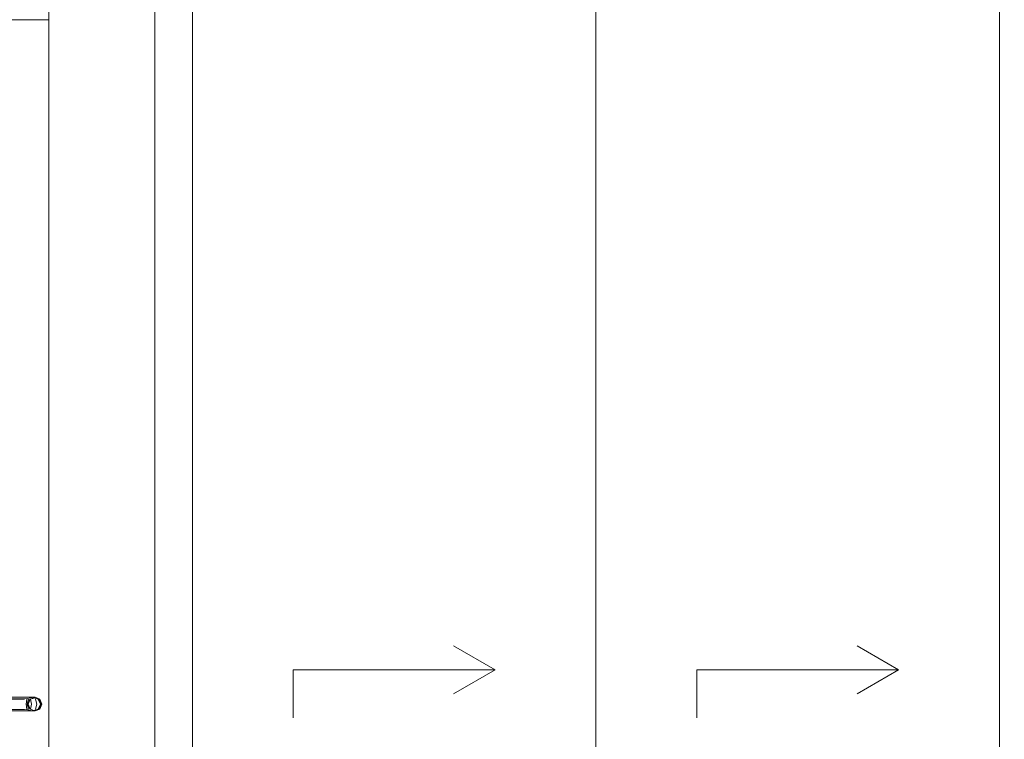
# Model space of a CAD drawing. Header units: millimetres. Extents: x 90539 to 127778, y -34922 to 14506.
# Tile 36 of 256: x 102020 to 103460, y 949 to 2000. Entities that reach past the tile are written whole.
import ezdxf

# ---------------------------------------------------------------- set-up
doc = ezdxf.new("R2010")
doc.units = ezdxf.units.MM
doc.header["$MEASUREMENT"] = 0
doc.linetypes.add('Wipeout_Contour', pattern=[1000, 0, -1000])
for name, color, linetype in [('Nowe_A-Wymiary-Wewnętrzne', 7, 'Continuous'), ('Nowe_A-Wymiary-Zewnętrzne', 7, 'Continuous'), ('Nowe_A-Ściany-Konstrukcyjne', 7, 'Continuous'), ('Nowe_A-Ściany-Wewnętrzne', 7, 'Continuous'), ('Nowe_Drzwi Archicad', 7, 'Continuous')]:
    doc.layers.add(name, color=color, linetype=linetype)
for name, color, linetype, lineweight, true_color in [('Nowe_A-Wymiary-Wewnętrzne_Nr_pióra__45', 7, 'Continuous', 15, 0x40a5ff), ('Nowe_A-Wymiary-Wewnętrzne_Nr_pióra__85', 7, 'Continuous', 13, 0x80c2ff), ('Nowe_A-Wymiary-Zewnętrzne_Nr_pióra__45', 7, 'Continuous', 15, 0x40a5ff), ('Nowe_A-Wymiary-Zewnętrzne_Nr_pióra__85', 7, 'Continuous', 13, 0x80c2ff)]:
    doc.layers.add(name, color=color, linetype=linetype, lineweight=lineweight, true_color=true_color)
for name, color, linetype, lineweight in [('Nowe_A-Wymiary-Wewnętrzne_Nr_pióra__46', 5, 'Continuous', 15), ('Nowe_A-Wymiary-Zewnętrzne_Nr_pióra__46', 5, 'Continuous', 15), ('Nowe_Drzwi Archicad_Nr_pióra__1', 7, 'Continuous', 13), ('Nowe_Drzwi Archicad_Nr_pióra__23', 7, 'Continuous', 15), ('Nowe_Drzwi Archicad_Nr_pióra__3', 7, 'Continuous', 13), ('Nowe_Drzwi Archicad_Nr_pióra__87', 7, 'Continuous', 13)]:
    doc.layers.add(name, color=color, linetype=linetype, lineweight=lineweight)
doc.styles.add('STYL_AUTOMATYCZNY_2', font='arial.ttf')
doc.dimstyles.new('STYL_AUTOMATYCZNY__1', dxfattribs={"dimtxt": 125, "dimasz": 47.5, "dimexe": 0.18, "dimexo": 20, "dimgap": 0, "dimtad": 1, "dimdec": 1, "dimlfac": 0.1, "dimzin": 0, "dimdsep": 46, "dimtxsty": 'STYL_AUTOMATYCZNY_2', "dimblk": 'ARROWHEAD_11', "dimblk1": 'ARROWHEAD_11', "dimblk2": 'ARROWHEAD_11', "dimcen": 0.09, "dimclrd": 256, "dimclre": 256, "dimclrt": 5, "dimadec": 1, "dimazin": 0, "dimtfac": 1, "dimtdec": 4, "dimtmove": 0, "dimatfit": 3, "dimfxl": 0, "dimtolj": 1, "dimtzin": 0, "dimarcsym": 0})

# ---------------------------------------------------------------- blocks, each defined once
blk = doc.blocks.new('ElemPrzekroju_13')
at = {"color": 254, "linetype": 'Wipeout_Contour', "lineweight": 0, "ltscale": 823873.243793}
blk.add_wipeout([(102217.6, 100), (102272.6, 100), (102272.6, 2250), (103452.6, 2250), (103452.6, 100), (103937.6, 100), (103937.6, 2540), (102217.6, 2540)], dxfattribs=at).dxf.layer = 'Nowe_A-Ściany-Konstrukcyjne'
blk = doc.blocks.new('ElemPrzekroju_32')
at = {"color": 254, "linetype": 'Wipeout_Contour', "lineweight": 0, "ltscale": 510685.029613}
blk.add_wipeout([(102217.6, 2070), (102062.6, 2070), (102062.6, 2000), (102062.6, 0), (102217.6, 0)], dxfattribs=at).dxf.layer = 'Nowe_A-Ściany-Wewnętrzne'
blk = doc.blocks.new('ElemPrzekroju_33')
at = {"layer": 'Nowe_Drzwi Archicad_Nr_pióra__87', "color": 7, "linetype": 'Continuous', "lineweight": 13}
blk.add_line((102217.6, 2070), (102217.6, 100), dxfattribs=at)
at = {"color": 254, "linetype": 'Wipeout_Contour', "lineweight": 0, "ltscale": 1938385.205208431}
blk.add_wipeout([(101987.6, 0), (102062.6, 0), (102062.6, 2000), (101987.6, 2000), (101987.6, 1027), (101997.6, 1027), (101997.6, 1010), (102042.6, 1010), (102049.7, 1007.1), (102052.6, 1000), (102049.7, 992.9), (102042.6, 990), (101997.6, 990), (101997.6, 973), (101987.6, 973), (101987.6, 927), (101997.6, 927), (101997.6, 873), (101987.6, 873)], dxfattribs=at).dxf.layer = 'Nowe_Drzwi Archicad'
at = {"layer": 'Nowe_Drzwi Archicad_Nr_pióra__23', "color": 7, "linetype": 'Continuous', "lineweight": 15}
for p, q in [((102062.6, 2070), (102062.6, 2000)), ((102062.6, 2000), (101987.6, 2000))]:
    blk.add_line(p, q, dxfattribs=at)
at = {"layer": 'Nowe_Drzwi Archicad_Nr_pióra__3', "color": 7, "linetype": 'Continuous', "lineweight": 13}
blk.add_line((102062.6, 0), (102062.6, 2000), dxfattribs=at)
at = {"color": 254, "linetype": 'Wipeout_Contour', "lineweight": 0, "ltscale": 408069.87464}
blk.add_wipeout([(102027.6, 1010), (101997.6, 1010), (101997.6, 1008), (102027.1, 1008)], dxfattribs=at).dxf.layer = 'Nowe_Drzwi Archicad'
at = {"color": 254, "linetype": 'Wipeout_Contour', "lineweight": 0, "ltscale": 408069.170212}
blk.add_wipeout([(102027.1, 992), (101997.6, 992), (101997.6, 990), (102027.6, 990)], dxfattribs=at).dxf.layer = 'Nowe_Drzwi Archicad'
at = {"color": 254, "linetype": 'Wipeout_Contour', "lineweight": 0, "ltscale": 408139.953175}
blk.add_wipeout([(102027.6, 1010), (102027.1, 1008), (102031.8, 1008.3), (102033.3, 1010)], dxfattribs=at).dxf.layer = 'Nowe_Drzwi Archicad'
at = {"color": 254, "linetype": 'Wipeout_Contour', "lineweight": 0, "ltscale": 408160.531342}
blk.add_wipeout([(102037.2, 1000), (102032.6, 1000), (102035.5, 992.9), (102036.1, 992.9)], dxfattribs=at).dxf.layer = 'Nowe_Drzwi Archicad'
at = {"color": 254, "linetype": 'Wipeout_Contour', "lineweight": 0, "ltscale": 306122.241299}
blk.add_wipeout([(102035.9, 1007.2), (102035.5, 1007.1), (102036.1, 1007.1)], dxfattribs=at).dxf.layer = 'Nowe_Drzwi Archicad'
at = {"color": 254, "linetype": 'Wipeout_Contour', "lineweight": 0, "ltscale": 306121.831989}
blk.add_wipeout([(102036.1, 992.9), (102035.5, 992.9), (102035.9, 992.8)], dxfattribs=at).dxf.layer = 'Nowe_Drzwi Archicad'
at = {"color": 254, "linetype": 'Wipeout_Contour', "lineweight": 0, "ltscale": 408160.808528}
blk.add_wipeout([(102032.6, 1000), (102037.2, 1000), (102036.1, 1007.1), (102035.5, 1007.1)], dxfattribs=at).dxf.layer = 'Nowe_Drzwi Archicad'
at = {"color": 254, "linetype": 'Wipeout_Contour', "lineweight": 0, "ltscale": 408139.237852}
blk.add_wipeout([(102031.8, 991.7), (102027.1, 992), (102027.6, 990), (102033.3, 990)], dxfattribs=at).dxf.layer = 'Nowe_Drzwi Archicad'
at = {"color": 254, "linetype": 'Wipeout_Contour', "lineweight": 0, "ltscale": 408160.819738}
blk.add_wipeout([(102031.8, 1008.3), (102037.7, 1009.7), (102038.2, 1010), (102033.3, 1010)], dxfattribs=at).dxf.layer = 'Nowe_Drzwi Archicad'
at = {"color": 254, "linetype": 'Wipeout_Contour', "lineweight": 0, "ltscale": 408181.610914}
blk.add_wipeout([(102037.2, 1000), (102036.1, 992.9), (102043.3, 992.9), (102045.4, 1000)], dxfattribs=at).dxf.layer = 'Nowe_Drzwi Archicad'
at = {"color": 254, "linetype": 'Wipeout_Contour', "lineweight": 0, "ltscale": 408175.683244}
blk.add_wipeout([(102035.9, 1007.2), (102036.1, 1007.1), (102043.3, 1007.1), (102040, 1008.9)], dxfattribs=at).dxf.layer = 'Nowe_Drzwi Archicad'
at = {"color": 254, "linetype": 'Wipeout_Contour', "lineweight": 0, "ltscale": 408175.106698}
blk.add_wipeout([(102035.9, 992.8), (102040, 991.1), (102043.3, 992.9), (102036.1, 992.9)], dxfattribs=at).dxf.layer = 'Nowe_Drzwi Archicad'
at = {"color": 254, "linetype": 'Wipeout_Contour', "lineweight": 0, "ltscale": 408181.888089}
blk.add_wipeout([(102036.1, 1007.1), (102037.2, 1000), (102045.4, 1000), (102043.3, 1007.1)], dxfattribs=at).dxf.layer = 'Nowe_Drzwi Archicad'
at = {"color": 254, "linetype": 'Wipeout_Contour', "lineweight": 0, "ltscale": 408160.057954}
blk.add_wipeout([(102037.7, 990.3), (102031.8, 991.7), (102033.3, 990), (102038.2, 990)], dxfattribs=at).dxf.layer = 'Nowe_Drzwi Archicad'
at = {"color": 254, "linetype": 'Wipeout_Contour', "lineweight": 0, "ltscale": 306129.333773}
blk.add_wipeout([(102037.7, 1009.7), (102038.5, 1010), (102038.2, 1010)], dxfattribs=at).dxf.layer = 'Nowe_Drzwi Archicad'
at = {"color": 254, "linetype": 'Wipeout_Contour', "lineweight": 0, "ltscale": 408205.993997}
blk.add_wipeout([(102045.4, 1000), (102043.3, 992.9), (102047.1, 992.9), (102050.6, 1000)], dxfattribs=at).dxf.layer = 'Nowe_Drzwi Archicad'
at = {"color": 254, "linetype": 'Wipeout_Contour', "lineweight": 0, "ltscale": 408191.502953}
blk.add_wipeout([(102040.8, 1009.2), (102040, 1008.9), (102043.3, 1007.1), (102047.1, 1007.1)], dxfattribs=at).dxf.layer = 'Nowe_Drzwi Archicad'
at = {"color": 254, "linetype": 'Wipeout_Contour', "lineweight": 0, "ltscale": 408190.872132}
blk.add_wipeout([(102040, 991.1), (102040.8, 990.8), (102047.1, 992.9), (102043.3, 992.9)], dxfattribs=at).dxf.layer = 'Nowe_Drzwi Archicad'
at = {"color": 254, "linetype": 'Wipeout_Contour', "lineweight": 0, "ltscale": 408206.271157}
blk.add_wipeout([(102047.1, 1007.1), (102043.3, 1007.1), (102045.4, 1000), (102050.6, 1000)], dxfattribs=at).dxf.layer = 'Nowe_Drzwi Archicad'
at = {"color": 254, "linetype": 'Wipeout_Contour', "lineweight": 0, "ltscale": 306128.74181}
blk.add_wipeout([(102037.7, 990.3), (102038.2, 990), (102038.5, 990)], dxfattribs=at).dxf.layer = 'Nowe_Drzwi Archicad'
at = {"color": 254, "linetype": 'Wipeout_Contour', "lineweight": 0, "ltscale": 408220.748974}
blk.add_wipeout([(102052.6, 1000), (102050.9, 1000), (102048.1, 992.9), (102049.7, 992.9)], dxfattribs=at).dxf.layer = 'Nowe_Drzwi Archicad'
at = {"color": 254, "linetype": 'Wipeout_Contour', "lineweight": 0, "ltscale": 408201.147134}
blk.add_wipeout([(102049.7, 992.9), (102048.1, 992.9), (102041.5, 990), (102042.6, 990)], dxfattribs=at).dxf.layer = 'Nowe_Drzwi Archicad'
at = {"color": 254, "linetype": 'Wipeout_Contour', "lineweight": 0, "ltscale": 408170.509189}
blk.add_wipeout([(102034.8, 992.9), (102040.2, 990.6), (102040.8, 990.8), (102035.5, 992.9)], dxfattribs=at).dxf.layer = 'Nowe_Drzwi Archicad'
at = {"color": 254, "linetype": 'Wipeout_Contour', "lineweight": 0, "ltscale": 408154.459576}
blk.add_wipeout([(102035.5, 992.9), (102032.6, 1000), (102032, 1000), (102034.8, 992.9)], dxfattribs=at).dxf.layer = 'Nowe_Drzwi Archicad'
at = {"color": 254, "linetype": 'Wipeout_Contour', "lineweight": 0, "ltscale": 408154.736764}
blk.add_wipeout([(102032.6, 1000), (102035.5, 1007.1), (102034.8, 1007.1), (102032, 1000)], dxfattribs=at).dxf.layer = 'Nowe_Drzwi Archicad'
at = {"color": 254, "linetype": 'Wipeout_Contour', "lineweight": 0, "ltscale": 408171.150786}
blk.add_wipeout([(102034.8, 1007.1), (102035.5, 1007.1), (102040.8, 1009.2), (102040.2, 1009.4)], dxfattribs=at).dxf.layer = 'Nowe_Drzwi Archicad'
at = {"color": 254, "linetype": 'Wipeout_Contour', "lineweight": 0, "ltscale": 408201.81626}
blk.add_wipeout([(102042.6, 1010), (102041.5, 1010), (102048.1, 1007.1), (102049.7, 1007.1)], dxfattribs=at).dxf.layer = 'Nowe_Drzwi Archicad'
at = {"color": 254, "linetype": 'Wipeout_Contour', "lineweight": 0, "ltscale": 408221.026124}
blk.add_wipeout([(102049.7, 1007.1), (102048.1, 1007.1), (102050.9, 1000), (102052.6, 1000)], dxfattribs=at).dxf.layer = 'Nowe_Drzwi Archicad'
at = {"color": 254, "linetype": 'Wipeout_Contour', "lineweight": 0, "ltscale": 408215.875973}
blk.add_wipeout([(102050.9, 1000), (102050.6, 1000), (102047.1, 992.9), (102048.1, 992.9)], dxfattribs=at).dxf.layer = 'Nowe_Drzwi Archicad'
at = {"color": 254, "linetype": 'Wipeout_Contour', "lineweight": 0, "ltscale": 408194.242418}
blk.add_wipeout([(102048.1, 992.9), (102047.1, 992.9), (102038.5, 990), (102041.5, 990)], dxfattribs=at).dxf.layer = 'Nowe_Drzwi Archicad'
at = {"color": 254, "linetype": 'Wipeout_Contour', "lineweight": 0, "ltscale": 510208.228758}
blk.add_wipeout([(102034.8, 992.9), (102033.1, 992.9), (102037.7, 990.3), (102038.5, 990), (102040.2, 990.6)], dxfattribs=at).dxf.layer = 'Nowe_Drzwi Archicad'
at = {"color": 254, "linetype": 'Wipeout_Contour', "lineweight": 0, "ltscale": 408150.558131}
blk.add_wipeout([(102034.8, 992.9), (102032, 1000), (102031, 1000), (102033.1, 992.9)], dxfattribs=at).dxf.layer = 'Nowe_Drzwi Archicad'
at = {"color": 254, "linetype": 'Wipeout_Contour', "lineweight": 0, "ltscale": 408150.835322}
blk.add_wipeout([(102032, 1000), (102034.8, 1007.1), (102033.1, 1007.1), (102031, 1000)], dxfattribs=at).dxf.layer = 'Nowe_Drzwi Archicad'
at = {"color": 254, "linetype": 'Wipeout_Contour', "lineweight": 0, "ltscale": 510209.081164}
blk.add_wipeout([(102037.7, 1009.7), (102033.1, 1007.1), (102034.8, 1007.1), (102040.2, 1009.4), (102038.5, 1010)], dxfattribs=at).dxf.layer = 'Nowe_Drzwi Archicad'
at = {"color": 254, "linetype": 'Wipeout_Contour', "lineweight": 0, "ltscale": 408152.909576}
blk.add_wipeout([(102031.8, 991.7), (102037.7, 990.3), (102033.1, 992.9), (102030.6, 992.9)], dxfattribs=at).dxf.layer = 'Nowe_Drzwi Archicad'
at = {"layer": 'Nowe_Drzwi Archicad_Nr_pióra__3', "color": 7, "linetype": 'Continuous', "lineweight": 13}
blk.add_line((102042.6, 990), (102041.5, 990), dxfattribs=at)
at = {"color": 254, "linetype": 'Wipeout_Contour', "lineweight": 0, "ltscale": 408194.911557}
blk.add_wipeout([(102041.5, 1010), (102038.5, 1010), (102047.1, 1007.1), (102048.1, 1007.1)], dxfattribs=at).dxf.layer = 'Nowe_Drzwi Archicad'
at = {"color": 254, "linetype": 'Wipeout_Contour', "lineweight": 0, "ltscale": 408143.835996}
blk.add_wipeout([(102033.1, 992.9), (102031, 1000), (102029.4, 1000), (102030.6, 992.9)], dxfattribs=at).dxf.layer = 'Nowe_Drzwi Archicad'
at = {"color": 254, "linetype": 'Wipeout_Contour', "lineweight": 0, "ltscale": 408216.153127}
blk.add_wipeout([(102048.1, 1007.1), (102047.1, 1007.1), (102050.6, 1000), (102050.9, 1000)], dxfattribs=at).dxf.layer = 'Nowe_Drzwi Archicad'
at = {"layer": 'Nowe_Drzwi Archicad_Nr_pióra__3', "color": 7, "linetype": 'Continuous', "lineweight": 13}
for p, q in [((102050.6, 1000), (102047.1, 1007.1)), ((102047.1, 992.9), (102050.6, 1000)), ((102048.1, 1007.1), (102050.9, 1000)), ((102050.9, 1000), (102048.1, 992.9)), ((102049.7, 1007.1), (102052.6, 1000)), ((102052.6, 1000), (102049.7, 992.9)), ((102049.7, 992.9), (102042.6, 990))]:
    blk.add_line(p, q, dxfattribs=at)
at = {"color": 254, "linetype": 'Wipeout_Contour', "lineweight": 0, "ltscale": 408144.113193}
blk.add_wipeout([(102031, 1000), (102033.1, 1007.1), (102030.6, 1007.1), (102029.4, 1000)], dxfattribs=at).dxf.layer = 'Nowe_Drzwi Archicad'
at = {"color": 254, "linetype": 'Wipeout_Contour', "lineweight": 0, "ltscale": 408153.53034}
blk.add_wipeout([(102033.1, 1007.1), (102037.7, 1009.7), (102031.8, 1008.3), (102030.6, 1007.1)], dxfattribs=at).dxf.layer = 'Nowe_Drzwi Archicad'
at = {"color": 254, "linetype": 'Wipeout_Contour', "lineweight": 0, "ltscale": 408135.87312}
blk.add_wipeout([(102027.1, 992), (102031.8, 991.7), (102030.6, 992.9), (102026.9, 992.9)], dxfattribs=at).dxf.layer = 'Nowe_Drzwi Archicad'
at = {"layer": 'Nowe_Drzwi Archicad_Nr_pióra__3', "color": 7, "linetype": 'Continuous', "lineweight": 13}
for p, q in [((102042.6, 1010), (102041.5, 1010)), ((102042.6, 1010), (102049.7, 1007.1)), ((102043.3, 1007.1), (102045.4, 1000)), ((102045.4, 1000), (102043.3, 992.9)), ((102038.2, 990), (102038.5, 990)), ((102038.5, 990), (102047.1, 992.9)), ((102041.5, 990), (102038.5, 990))]:
    blk.add_line(p, q, dxfattribs=at)
at = {"color": 254, "linetype": 'Wipeout_Contour', "lineweight": 0, "ltscale": 408133.200934}
blk.add_wipeout([(102030.6, 992.9), (102029.4, 1000), (102026.6, 1000), (102026.9, 992.9)], dxfattribs=at).dxf.layer = 'Nowe_Drzwi Archicad'
at = {"color": 254, "linetype": 'Wipeout_Contour', "lineweight": 0, "ltscale": 408133.478139}
blk.add_wipeout([(102029.4, 1000), (102030.6, 1007.1), (102026.9, 1007.1), (102026.6, 1000)], dxfattribs=at).dxf.layer = 'Nowe_Drzwi Archicad'
at = {"layer": 'Nowe_Drzwi Archicad_Nr_pióra__3', "color": 7, "linetype": 'Continuous', "lineweight": 13}
blk.add_line((102040.8, 990.8), (102035.5, 992.9), dxfattribs=at)
at = {"color": 254, "linetype": 'Wipeout_Contour', "lineweight": 0, "ltscale": 408136.464188}
blk.add_wipeout([(102030.6, 1007.1), (102031.8, 1008.3), (102027.1, 1008), (102026.9, 1007.1)], dxfattribs=at).dxf.layer = 'Nowe_Drzwi Archicad'
at = {"color": 254, "linetype": 'Wipeout_Contour', "lineweight": 0, "ltscale": 408068.521824}
blk.add_wipeout([(101997.6, 992), (102027.1, 992), (102026.9, 992.9), (101997.6, 992.9)], dxfattribs=at).dxf.layer = 'Nowe_Drzwi Archicad'
at = {"layer": 'Nowe_Drzwi Archicad_Nr_pióra__3', "color": 7, "linetype": 'Continuous', "lineweight": 13}
for p, q in [((102035.5, 1007.1), (102040.8, 1009.2)), ((102038.2, 1010), (102038.5, 1010)), ((102041.5, 1010), (102038.5, 1010)), ((102047.1, 1007.1), (102038.5, 1010)), ((102036.1, 1007.1), (102037.2, 1000)), ((102037.2, 1000), (102036.1, 992.9))]:
    blk.add_line(p, q, dxfattribs=at)
at = {"color": 254, "linetype": 'Wipeout_Contour', "lineweight": 0, "ltscale": 408068.178768}
blk.add_wipeout([(102026.9, 992.9), (102026.6, 1000), (101997.6, 1000), (101997.6, 992.9)], dxfattribs=at).dxf.layer = 'Nowe_Drzwi Archicad'
at = {"layer": 'Nowe_Drzwi Archicad_Nr_pióra__3', "color": 7, "linetype": 'Continuous', "lineweight": 13}
for p, q in [((101997.6, 990), (102027.6, 990)), ((102027.6, 990), (102033.3, 990)), ((102033.3, 990), (102038.2, 990))]:
    blk.add_line(p, q, dxfattribs=at)
at = {"layer": 'Nowe_Drzwi Archicad_Nr_pióra__3', "color": 7, "linetype": 'Continuous', "lineweight": 13, "flags": 128}
blk.add_lwpolyline([(101997.6, 992), (102027.1, 992), (102031.8, 991.7), (102037.7, 990.3), (102038.5, 990)], dxfattribs=at)
at = {"color": 254, "linetype": 'Wipeout_Contour', "lineweight": 0, "ltscale": 408068.456018}
blk.add_wipeout([(102026.6, 1000), (102026.9, 1007.1), (101997.6, 1007.1), (101997.6, 1000)], dxfattribs=at).dxf.layer = 'Nowe_Drzwi Archicad'
at = {"color": 254, "linetype": 'Wipeout_Contour', "lineweight": 0, "ltscale": 408069.111412}
blk.add_wipeout([(102026.9, 1007.1), (102027.1, 1008), (101997.6, 1008), (101997.6, 1007.1)], dxfattribs=at).dxf.layer = 'Nowe_Drzwi Archicad'
at = {"layer": 'Nowe_Drzwi Archicad_Nr_pióra__3', "color": 7, "linetype": 'Continuous', "lineweight": 13}
for p, q in [((101997.6, 1010), (102027.6, 1010)), ((102027.6, 1010), (102033.3, 1010)), ((102033.3, 1010), (102038.2, 1010)), ((102029.4, 1000), (102030.6, 1007.1)), ((102030.6, 992.9), (102029.4, 1000)), ((102031, 1000), (102033.1, 1007.1)), ((102033.1, 992.9), (102031, 1000)), ((102032, 1000), (102034.8, 1007.1)), ((102034.8, 992.9), (102032, 1000)), ((102032.6, 1000), (102035.5, 1007.1)), ((102035.5, 992.9), (102032.6, 1000))]:
    blk.add_line(p, q, dxfattribs=at)
at = {"layer": 'Nowe_Drzwi Archicad_Nr_pióra__3', "color": 7, "linetype": 'Continuous', "lineweight": 13, "flags": 128}
blk.add_lwpolyline([(102038.5, 1010), (102037.7, 1009.7), (102031.8, 1008.3), (102027.1, 1008), (101997.6, 1008)], dxfattribs=at)
blk = doc.blocks.new('ElemPrzekroju_547')
at = {"color": 254, "linetype": 'Wipeout_Contour', "lineweight": 0, "ltscale": 615079.275674}
blk.add_wipeout([(102272.6, 100), (102382.6, 100), (102382.6, 0), (102862.6, 0), (102862.6, 2100), (102272.6, 2100)], dxfattribs=at).dxf.layer = 'Nowe_Drzwi Archicad'
at = {"layer": 'Nowe_Drzwi Archicad_Nr_pióra__3', "color": 7, "linetype": 'Continuous', "lineweight": 13}
for p, q in [((102715.1, 1050), (102654.5, 1085)), ((102420.1, 1050), (102715.1, 1050)), ((102420.1, 1050), (102420.1, 980)), ((102715.1, 1050), (102654.5, 1015))]:
    blk.add_line(p, q, dxfattribs=at)
at = {"layer": 'Nowe_Drzwi Archicad_Nr_pióra__87', "color": 7, "linetype": 'Continuous', "lineweight": 13}
blk.add_line((102272.6, 100), (102272.6, 2250), dxfattribs=at)
at = {"color": 254, "linetype": 'Wipeout_Contour', "lineweight": 0, "ltscale": 412673.118537}
blk.add_wipeout([(102862.6, 0), (103452.6, 0), (103452.6, 2100), (102862.6, 2100)], dxfattribs=at).dxf.layer = 'Nowe_Drzwi Archicad'
at = {"layer": 'Nowe_Drzwi Archicad_Nr_pióra__1', "color": 7, "linetype": 'Continuous', "lineweight": 13}
blk.add_line((102862.6, 0), (102862.6, 2100), dxfattribs=at)
at = {"layer": 'Nowe_Drzwi Archicad_Nr_pióra__3', "color": 7, "linetype": 'Continuous', "lineweight": 13}
for p, q in [((103305.1, 1050), (103244.5, 1085)), ((103010.1, 1050), (103305.1, 1050)), ((103010.1, 1050), (103010.1, 980)), ((103305.1, 1050), (103244.5, 1015))]:
    blk.add_line(p, q, dxfattribs=at)
at = {"layer": 'Nowe_Drzwi Archicad_Nr_pióra__87', "color": 7, "linetype": 'Continuous', "lineweight": 13}
blk.add_line((103452.6, 2250), (103452.6, 100), dxfattribs=at)
blk = doc.blocks.new('*D701')
at = {"layer": 'Nowe_A-Wymiary-Wewnętrzne_Nr_pióra__45', "linetype": 'Continuous', "lineweight": 15, "true_color": 0x40a5ff}
for points in [[(108300.4, 2070), (108301.4, 2065.2), (108304.1, 2061.2), (108308.1, 2058.5), (108312.9, 2057.5), (108317.7, 2058.5), (108321.8, 2061.2), (108324.5, 2065.2), (108325.4, 2070), (108324.5, 2074.8), (108321.8, 2078.8), (108317.7, 2081.5), (108312.9, 2082.5), (108308.1, 2081.5), (108304.1, 2078.8), (108301.4, 2074.8)], [(108300.4, 0), (108301.4, -4.8), (108304.1, -8.8), (108308.1, -11.5), (108312.9, -12.5), (108317.7, -11.5), (108321.8, -8.8), (108324.5, -4.8), (108325.4, 0), (108324.5, 4.8), (108321.8, 8.8), (108317.7, 11.5), (108312.9, 12.5), (108308.1, 11.5), (108304.1, 8.8), (108301.4, 4.8)]]:
    blk.add_hatch(color=161, dxfattribs=at).paths.add_polyline_path(points)
at = {"layer": 'Nowe_A-Wymiary-Wewnętrzne_Nr_pióra__45', "color": 161, "linetype": 'Continuous', "lineweight": 15, "true_color": 0x40a5ff}
for centre in [(108312.9, 2070), (108312.9, 0)]:
    blk.add_circle(centre, 12.5, dxfattribs=at)
at = {"layer": 'Nowe_A-Wymiary-Wewnętrzne_Nr_pióra__85', "color": 151, "linetype": 'Continuous', "lineweight": 13, "true_color": 0x80c2ff}
for p, q in [((108300.4, 2070), (108266.1, 2070)), ((108359.8, 2070), (108325.4, 2070)), ((108312.9, 12.5), (108312.9, 2057.5)), ((108300.4, 0), (108266.1, 0)), ((108359.8, 0), (108325.4, 0)), ((108312.9, -25), (108312.9, -12.5))]:
    blk.add_line(p, q, dxfattribs=at)
at = {"layer": 'Nowe_A-Wymiary-Wewnętrzne_Nr_pióra__46', "color": 5, "lineweight": 15, "insert": (108287.9, 820.5), "char_height": 125, "attachment_point": 7, "rotation": 90, "style": 'STYL_AUTOMATYCZNY_2'}
blk.add_mtext('\\A1;{\\pql;\\fArial|b0|i0|c238|p0;\\W1.000000;207,0}', dxfattribs=at)
blk = doc.blocks.new('ARROWHEAD_11')
at = {"color": 0, "linetype": 'Continuous', "lineweight": 0}
blk.add_line((0, 0), (-1, 0), dxfattribs=at)
at = {"color": 0, "linetype": 'Continuous', "lineweight": 0, "const_width": 0.25, "flags": 128}
blk.add_lwpolyline([(-0.125, 0, 1), (0.125, 0, 1)], format="xyb", close=True, dxfattribs=at)
blk = doc.blocks.new('*D748')
at = {"layer": 'Nowe_A-Wymiary-Zewnętrzne_Nr_pióra__45', "linetype": 'Continuous', "lineweight": 15, "true_color": 0x40a5ff}
for points in [[(119375.1, 12845), (119376.1, 12840.2), (119378.8, 12836.2), (119382.8, 12833.5), (119387.6, 12832.5), (119392.4, 12833.5), (119396.5, 12836.2), (119399.2, 12840.2), (119400.1, 12845), (119399.2, 12849.8), (119396.5, 12853.8), (119392.4, 12856.5), (119387.6, 12857.5), (119382.8, 12856.5), (119378.8, 12853.8), (119376.1, 12849.8)], [(119375.1, -450), (119376.1, -454.8), (119378.8, -458.8), (119382.8, -461.5), (119387.6, -462.5), (119392.4, -461.5), (119396.5, -458.8), (119399.2, -454.8), (119400.1, -450), (119399.2, -445.2), (119396.5, -441.2), (119392.4, -438.5), (119387.6, -437.5), (119382.8, -438.5), (119378.8, -441.2), (119376.1, -445.2)]]:
    blk.add_hatch(color=161, dxfattribs=at).paths.add_polyline_path(points)
at = {"layer": 'Nowe_A-Wymiary-Zewnętrzne_Nr_pióra__45', "color": 161, "linetype": 'Continuous', "lineweight": 15, "true_color": 0x40a5ff}
for centre in [(119387.6, 12845), (119387.6, -450)]:
    blk.add_circle(centre, 12.5, dxfattribs=at)
at = {"layer": 'Nowe_A-Wymiary-Zewnętrzne_Nr_pióra__85', "color": 151, "linetype": 'Continuous', "lineweight": 13, "true_color": 0x80c2ff}
for p, q in [((119387.6, 12857.5), (119387.6, 12870)), ((119375.1, 12845), (119340.8, 12845)), ((119434.5, 12845), (119400.1, 12845)), ((119387.6, -437.5), (119387.6, 12832.5)), ((119375.1, -450), (119340.8, -450)), ((119434.5, -450), (119400.1, -450)), ((119387.6, -475), (119387.6, -462.5))]:
    blk.add_line(p, q, dxfattribs=at)
at = {"layer": 'Nowe_A-Wymiary-Zewnętrzne_Nr_pióra__46', "color": 5, "lineweight": 15, "insert": (119362.6, 5911.5), "char_height": 125, "attachment_point": 7, "rotation": 90, "style": 'STYL_AUTOMATYCZNY_2'}
blk.add_mtext('\\A1;{\\pql;\\fArial|b0|i0|c238|p0;\\W1.000000;1\xa0329,5}', dxfattribs=at)

msp = doc.modelspace()

# ---------------------------------------------------------------- block references
at = {"layer": 'Nowe_A-Ściany-Konstrukcyjne', "lineweight": 0}
msp.add_blockref('ElemPrzekroju_13', (0, 0), dxfattribs=at)

# ---------------------------------------------------------------- next in the draw order: block references
at = {"layer": 'Nowe_A-Ściany-Wewnętrzne', "lineweight": 0}
msp.add_blockref('ElemPrzekroju_32', (0, 0), dxfattribs=at)
at = {"layer": 'Nowe_Drzwi Archicad', "lineweight": 0}
msp.add_blockref('ElemPrzekroju_547', (0, 0), dxfattribs=at)

# ---------------------------------------------------------------- next in the draw order: block references
msp.add_blockref('ElemPrzekroju_33', (0, 0), dxfattribs=at)

# ---------------------------------------------------------------- next in the draw order: dimensions: what is measured, and where the dimension line sits
at = {"layer": 'Nowe_A-Wymiary-Wewnętrzne', "color": 151, "linetype": 'Continuous', "lineweight": 13, "true_color": 0x80c2ff}
dim = msp.add_linear_dim(base=(108312.93, 2070), p1=(99177.6, 0), p2=(107577.6, 2070), angle=90, dimstyle='STYL_AUTOMATYCZNY__1', dxfattribs=at)
dim.commit()
dim.dimension.update_dxf_attribs({"geometry": '*D701', "text_midpoint": (108225.43, 1029.89), "dimtype": 160, "text_rotation": 90})
at = {"layer": 'Nowe_A-Wymiary-Zewnętrzne', "color": 151, "linetype": 'Continuous', "lineweight": 13, "true_color": 0x80c2ff}
dim = msp.add_linear_dim(base=(119387.63, 12845), p1=(95120.09, -450), p2=(98654.74, 12845), angle=90, dimstyle='STYL_AUTOMATYCZNY__1', dxfattribs=at)
dim.commit()
dim.dimension.update_dxf_attribs({"geometry": '*D748', "text_midpoint": (119300.13, 6192.64), "dimtype": 160, "text_rotation": 90})

doc.saveas('drawing.dxf')
